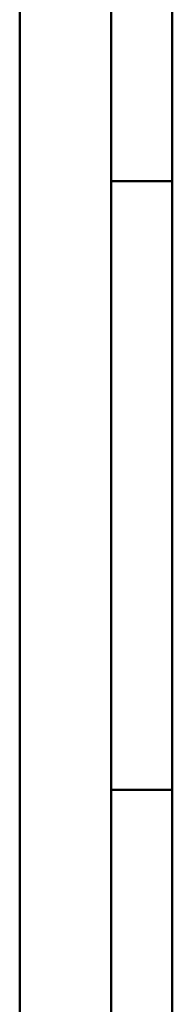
# Model space of a CAD drawing. Header units: millimetres. Extents: x 0 to 428, y 0 to 298.
# Tile 2 of 45: x 8 to 20, y 81 to 162. Entities that reach past the tile are written whole.
import ezdxf

# ---------------------------------------------------------------- set-up
doc = ezdxf.new("R2010")
doc.units = ezdxf.units.MM
doc.layers.add('am_0', color=7, linetype='Continuous', lineweight=50)
doc.layers.add('am_6', color=2, linetype='Continuous', lineweight=35)

# ---------------------------------------------------------------- blocks, each defined once
blk = doc.blocks.new('1_Drawing_frame_0_in_FDFneo120240C2325N1N4N_300Op0__1203')
at = {"layer": 'am_0'}
for p, q in [((7.5, 7.5), (7.5, 289.5)), ((15, 289.5), (15, 7.5)), ((20, 12.5), (20, 284.5)), ((20, 148.5), (15, 148.5)), ((20, 98.5), (15, 98.5))]:
    blk.add_line(p, q, dxfattribs=at)
at = {"layer": 'am_6', "flags": 8}
for tag, p in [('COMPANY', (425, 297)), ('ExcludeFromBOM', (425, 296.5))]:
    blk.add_attdef(tag, p, '', height=0.5, dxfattribs=at)

msp = doc.modelspace()

# ---------------------------------------------------------------- block references
msp.add_blockref('1_Drawing_frame_0_in_FDFneo120240C2325N1N4N_300Op0__1203', (0, 0))

doc.saveas('drawing.dxf')
